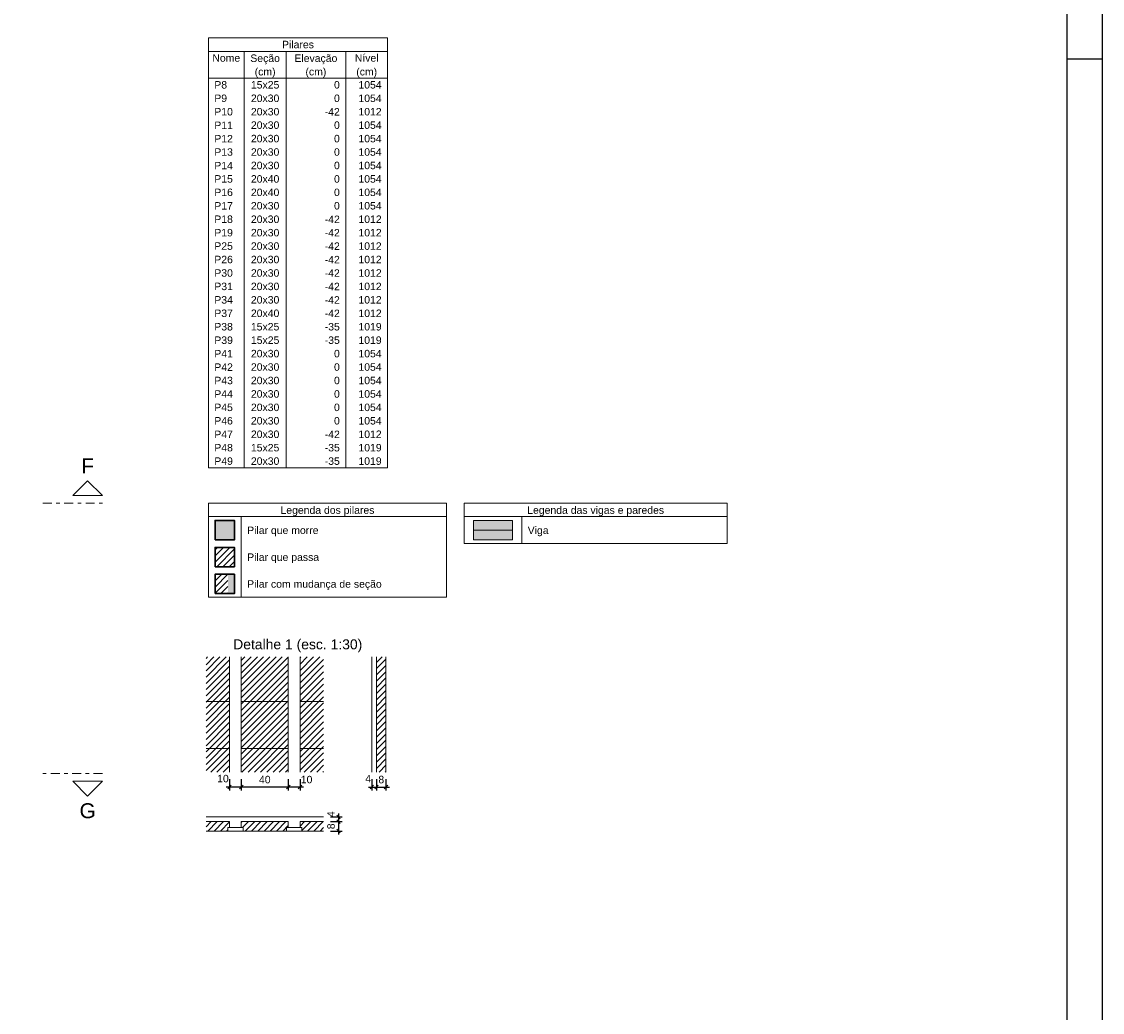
# Model space of a CAD drawing. Header units: millimetres. Extents: x 0 to 119, y 0 to 84.
# Tile 18 of 19: x 88 to 119, y 32 to 60. Entities that reach past the tile are written whole.
import ezdxf

# ---------------------------------------------------------------- set-up
doc = ezdxf.new("R2010")
doc.units = ezdxf.units.MM
doc.header["$MEASUREMENT"] = 0
doc.linetypes.add('DASHDOT', pattern=[2.54, 1.27, -0.635, 0, -0.635])
doc.linetypes.add('NULL', pattern=[0])
doc.layers.get('0').update_dxf_attribs({"lineweight": 18})
for name, color, linetype, lineweight in [('FO-Cortes', 9, 'DASHDOT', 5), ('FO-Cotas', 5, 'Continuous', 5), ('FO-Eixos', 5, 'Continuous', 5), ('FO-Hachura pilar que morre', 106, 'Continuous', 5), ('FO-Hachura pilar que passa', 19, 'Continuous', 5), ('FO-Hachura viga', 43, 'Continuous', 5), ('FO-Hachuras das lajes', 1, 'Continuous', 20), ('FO-Pilares', 4, 'Continuous', 30), ('FO-Textos das lajes', 3, 'Continuous', 20), ('FO-Textos das vigas', 7, 'Continuous', 5), ('FO-Textos dos pilares', 7, 'Continuous', 5), ('FO-Títulos', 1, 'Continuous', 20), ('FO-Vigas', 1, 'Continuous', 20)]:
    doc.layers.add(name, color=color, linetype=linetype, lineweight=lineweight)
doc.layers.add('SEDUC_MARF', color=1, linetype='Continuous')
doc.layers.add('SEDUC_MARGG', color=7, linetype='Continuous')
doc.styles.add('Arial', font='txt')
doc.dimstyles.new('UM_30.000000', dxfattribs={"dimtxt": 0.18, "dimasz": 0.1, "dimexe": 0.1, "dimexo": 0.2, "dimgap": 0, "dimtad": 1, "dimtih": 1, "dimtoh": 1, "dimdec": 1, "dimlfac": 30, "dimzin": 0, "dimdsep": 46, "dimtxsty": 'Standard', "dimcen": 0.09, "dimdle": 0.1, "dimadec": 1, "dimazin": 2, "dimtfac": 1, "dimtdec": 4, "dimtofl": 0, "dimtmove": 0, "dimatfit": 3, "dimfxl": 1, "dimtolj": 1, "dimarcsym": 0})

# ---------------------------------------------------------------- blocks, each defined once
blk = doc.blocks.new('_Oblique')
at = {"color": 0, "linetype": 'ByBlock', "lineweight": -2}
blk.add_line((-0.5, -0.5), (0.5, 0.5), dxfattribs=at)
blk = doc.blocks.new('*D151')
at = {"layer": 'Defpoints', "color": 0}
for p in [(96.812, 37.895), (96.812, 37.762), (97.236, 37.762)]:
    blk.add_point(p, dxfattribs=at)
at = {"layer": 'FO-Cotas', "color": 0, "linetype": 'Continuous', "lineweight": -2}
for p, q in [((97.012, 37.895), (97.336, 37.895)), ((97.012, 37.762), (97.336, 37.762)), ((97.236, 37.995), (97.236, 37.662))]:
    blk.add_line(p, q, dxfattribs=at)
at = {"layer": 'FO-Cotas', "color": 0, "lineweight": -2, "xscale": 0.1, "yscale": 0.1, "zscale": 0.1}
for p, rotation in [((97.236, 37.895), 90), ((97.236, 37.762), 270)]:
    blk.add_blockref('_Oblique', p, dxfattribs=dict(at, rotation=rotation))
at = {"layer": 'FO-Cotas', "color": 7, "insert": (97.024, 37.972), "char_height": 0.2118, "attachment_point": 5, "rotation": 90, "style": 'Arial'}
blk.add_mtext('\\A1;4', dxfattribs=at)
blk = doc.blocks.new('*D152')
at = {"layer": 'Defpoints', "color": 0}
for p in [(96.812, 37.762), (96.812, 37.495), (97.236, 37.495)]:
    blk.add_point(p, dxfattribs=at)
at = {"layer": 'FO-Cotas', "color": 0, "linetype": 'Continuous', "lineweight": -2}
for p, q in [((97.012, 37.762), (97.336, 37.762)), ((97.236, 37.862), (97.236, 37.395)), ((97.012, 37.495), (97.336, 37.495))]:
    blk.add_line(p, q, dxfattribs=at)
at = {"layer": 'FO-Cotas', "color": 0, "lineweight": -2, "xscale": 0.1, "yscale": 0.1, "zscale": 0.1}
for p, rotation in [((97.236, 37.762), 90), ((97.236, 37.495), 270)]:
    blk.add_blockref('_Oblique', p, dxfattribs=dict(at, rotation=rotation))
at = {"layer": 'FO-Cotas', "color": 7, "insert": (97.024, 37.628), "char_height": 0.2118, "attachment_point": 5, "rotation": 90, "style": 'Arial'}
blk.add_mtext('\\A1;8', dxfattribs=at)
blk = doc.blocks.new('*D153')
at = {"layer": 'Defpoints', "color": 0}
for p in [(94.146, 39.166), (94.479, 39.166), (94.146, 38.742)]:
    blk.add_point(p, dxfattribs=at)
at = {"layer": 'FO-Cotas', "color": 0, "linetype": 'Continuous', "lineweight": -2}
for p, q in [((94.146, 38.966), (94.146, 38.642)), ((94.479, 38.966), (94.479, 38.642)), ((94.579, 38.742), (94.046, 38.742))]:
    blk.add_line(p, q, dxfattribs=at)
at = {"layer": 'FO-Cotas', "color": 0, "lineweight": -2, "xscale": 0.1, "yscale": 0.1, "zscale": 0.1, "rotation": 180}
blk.add_blockref('_Oblique', (94.146, 38.742), dxfattribs=at)
at = {"layer": 'FO-Cotas', "color": 0, "lineweight": -2, "xscale": 0.1, "yscale": 0.1, "zscale": 0.1}
blk.add_blockref('_Oblique', (94.479, 38.742), dxfattribs=at)
at = {"layer": 'FO-Cotas', "color": 7, "insert": (93.96, 38.982), "char_height": 0.2118, "attachment_point": 5, "rotation": 0.0057, "style": 'Arial'}
blk.add_mtext('\\A1;10', dxfattribs=at)
blk = doc.blocks.new('*D154')
at = {"layer": 'Defpoints', "color": 0}
for p in [(94.479, 39.166), (95.812, 39.166), (94.479, 38.742)]:
    blk.add_point(p, dxfattribs=at)
at = {"layer": 'FO-Cotas', "color": 0, "linetype": 'Continuous', "lineweight": -2}
for p, q in [((94.479, 38.966), (94.479, 38.642)), ((95.812, 38.966), (95.812, 38.642)), ((95.912, 38.742), (94.379, 38.742))]:
    blk.add_line(p, q, dxfattribs=at)
at = {"layer": 'FO-Cotas', "color": 0, "lineweight": -2, "xscale": 0.1, "yscale": 0.1, "zscale": 0.1, "rotation": 180}
blk.add_blockref('_Oblique', (94.479, 38.742), dxfattribs=at)
at = {"layer": 'FO-Cotas', "color": 0, "lineweight": -2, "xscale": 0.1, "yscale": 0.1, "zscale": 0.1}
blk.add_blockref('_Oblique', (95.812, 38.742), dxfattribs=at)
at = {"layer": 'FO-Cotas', "color": 7, "insert": (95.146, 38.954), "char_height": 0.2118, "attachment_point": 5, "rotation": 0.0057, "style": 'Arial'}
blk.add_mtext('\\A1;40', dxfattribs=at)
blk = doc.blocks.new('*D155')
at = {"layer": 'Defpoints', "color": 0}
for p in [(95.812, 39.166), (96.146, 39.166), (95.812, 38.742)]:
    blk.add_point(p, dxfattribs=at)
at = {"layer": 'FO-Cotas', "color": 0, "linetype": 'Continuous', "lineweight": -2}
for p, q in [((95.812, 38.966), (95.812, 38.642)), ((96.146, 38.966), (96.146, 38.642)), ((96.246, 38.742), (95.712, 38.742))]:
    blk.add_line(p, q, dxfattribs=at)
at = {"layer": 'FO-Cotas', "color": 0, "lineweight": -2, "xscale": 0.1, "yscale": 0.1, "zscale": 0.1, "rotation": 180}
blk.add_blockref('_Oblique', (95.812, 38.742), dxfattribs=at)
at = {"layer": 'FO-Cotas', "color": 0, "lineweight": -2, "xscale": 0.1, "yscale": 0.1, "zscale": 0.1}
blk.add_blockref('_Oblique', (96.146, 38.742), dxfattribs=at)
at = {"layer": 'FO-Cotas', "color": 7, "insert": (96.331, 38.954), "char_height": 0.2118, "attachment_point": 5, "rotation": 0.0057, "style": 'Arial'}
blk.add_mtext('\\A1;10', dxfattribs=at)
blk = doc.blocks.new('*D156')
at = {"layer": 'Defpoints', "color": 0}
for p in [(98.183, 39.166), (98.316, 39.166), (98.316, 38.742)]:
    blk.add_point(p, dxfattribs=at)
at = {"layer": 'FO-Cotas', "color": 0, "linetype": 'Continuous', "lineweight": -2}
for p, q in [((98.183, 38.966), (98.183, 38.642)), ((98.316, 38.966), (98.316, 38.642)), ((98.083, 38.742), (98.416, 38.742))]:
    blk.add_line(p, q, dxfattribs=at)
at = {"layer": 'FO-Cotas', "color": 0, "lineweight": -2, "xscale": 0.1, "yscale": 0.1, "zscale": 0.1, "rotation": 180}
blk.add_blockref('_Oblique', (98.183, 38.742), dxfattribs=at)
at = {"layer": 'FO-Cotas', "color": 0, "lineweight": -2, "xscale": 0.1, "yscale": 0.1, "zscale": 0.1}
blk.add_blockref('_Oblique', (98.316, 38.742), dxfattribs=at)
at = {"layer": 'FO-Cotas', "color": 7, "insert": (98.078, 38.982), "char_height": 0.2118, "attachment_point": 5, "rotation": 0.0057, "style": 'Arial'}
blk.add_mtext('\\A1;4', dxfattribs=at)
blk = doc.blocks.new('*D157')
at = {"layer": 'Defpoints', "color": 0}
for p in [(98.316, 39.166), (98.583, 39.166), (98.583, 38.742)]:
    blk.add_point(p, dxfattribs=at)
at = {"layer": 'FO-Cotas', "color": 0, "linetype": 'Continuous', "lineweight": -2}
for p, q in [((98.316, 38.966), (98.316, 38.642)), ((98.583, 38.966), (98.583, 38.642)), ((98.216, 38.742), (98.683, 38.742))]:
    blk.add_line(p, q, dxfattribs=at)
at = {"layer": 'FO-Cotas', "color": 0, "lineweight": -2, "xscale": 0.1, "yscale": 0.1, "zscale": 0.1, "rotation": 180}
blk.add_blockref('_Oblique', (98.316, 38.742), dxfattribs=at)
at = {"layer": 'FO-Cotas', "color": 0, "lineweight": -2, "xscale": 0.1, "yscale": 0.1, "zscale": 0.1}
blk.add_blockref('_Oblique', (98.583, 38.742), dxfattribs=at)
at = {"layer": 'FO-Cotas', "color": 7, "insert": (98.45, 38.954), "char_height": 0.2118, "attachment_point": 5, "rotation": 0.0057, "style": 'Arial'}
blk.add_mtext('\\A1;8', dxfattribs=at)

msp = doc.modelspace()

# ---------------------------------------------------------------- hatches: boundary and pattern name
at = {"layer": 'FO-Hachura pilar que morre', "linetype": 'Continuous'}
for points in [[(93.7363, 45.7545), (93.7363, 46.3052), (94.2869, 46.3052), (94.2869, 45.7545), (93.7363, 45.7545)], [(94.1025, 44.2295), (94.1025, 44.7802), (94.2869, 44.7802), (94.2869, 44.2295), (94.1025, 44.2295)]]:
    msp.add_hatch(color=106, dxfattribs=at).paths.add_polyline_path(points)
at = {"layer": 'FO-Hachura pilar que passa', "linetype": 'Continuous'}
h = msp.add_hatch(dxfattribs=at)
h.set_pattern_fill('ANSI31', color=19, style=0)
h.paths.add_polyline_path([(93.7363, 44.992), (93.7363, 45.5427), (94.2869, 45.5427), (94.2869, 44.992), (93.7363, 44.992)])
h = msp.add_hatch(dxfattribs=at)
h.set_pattern_fill('ANSI31', color=19, style=0)
h.paths.add_polyline_path([(93.7363, 44.2295), (93.7363, 44.7802), (94.1025, 44.7802), (94.1025, 44.2295), (93.7363, 44.2295)])
at = {"layer": 'FO-Hachura viga', "linetype": 'Continuous'}
msp.add_hatch(color=43, dxfattribs=at).paths.add_polyline_path([(101.0668, 45.7545), (101.0668, 46.3052), (102.1682, 46.3052), (102.1682, 45.7545), (101.0668, 45.7545)])
at = {"layer": 'FO-Hachuras das lajes', "linetype": 'Continuous'}
h = msp.add_hatch(dxfattribs=at)
h.set_pattern_fill('ANSI31', color=1, style=0)
h.paths.add_polyline_path([(94.1456, 39.1658), (93.479, 39.1658), (93.479, 42.4325), (94.1456, 42.4325), (94.1456, 39.1658)])
h = msp.add_hatch(dxfattribs=at)
h.set_pattern_fill('ANSI31', color=1, style=0)
h.paths.add_polyline_path([(94.479, 39.1658), (94.479, 42.4325), (95.8123, 42.4325), (95.8123, 39.1658), (94.479, 39.1658)])
h = msp.add_hatch(dxfattribs=at)
h.set_pattern_fill('ANSI31', color=1, style=0)
h.paths.add_polyline_path([(96.1456, 39.1658), (96.1456, 42.4325), (96.8123, 42.4325), (96.8123, 39.1658), (96.1456, 39.1658)])
h = msp.add_hatch(dxfattribs=at)
h.set_pattern_fill('ANSI31', color=1, style=0)
h.paths.add_polyline_path([(98.3164, 39.1658), (98.3164, 42.4325), (98.5831, 42.4325), (98.5831, 39.1658), (98.3164, 39.1658)])
h = msp.add_hatch(dxfattribs=at)
h.set_pattern_fill('ANSI31', color=1, style=0)
h.paths.add_polyline_path([(93.479, 37.7617), (94.1456, 37.7617), (94.1456, 37.595), (94.0956, 37.595), (94.0956, 37.495), (93.479, 37.495), (93.479, 37.7617)])
h = msp.add_hatch(dxfattribs=at)
h.set_pattern_fill('ANSI31', color=1, style=0)
h.paths.add_polyline_path([(94.479, 37.7617), (95.8123, 37.7617), (95.8123, 37.595), (95.7623, 37.595), (95.7623, 37.495), (94.529, 37.495), (94.529, 37.595), (94.479, 37.595), (94.479, 37.7617)])
h = msp.add_hatch(dxfattribs=at)
h.set_pattern_fill('ANSI31', color=1, style=0)
h.paths.add_polyline_path([(96.1456, 37.7617), (96.8123, 37.7617), (96.8123, 37.495), (96.1956, 37.495), (96.1956, 37.595), (96.1456, 37.595), (96.1456, 37.7617)])

# ---------------------------------------------------------------- linework, layer by layer
at = {"layer": 'FO-Cortes', "ltscale": 0.2}
for p, q in [((88.8512, 46.7973), (90.5456, 46.7973)), ((90.5456, 39.1237), (88.8512, 39.1237))]:
    msp.add_line(p, q, dxfattribs=at)
at = {"layer": 'FO-Cortes', "linetype": 'Continuous', "ltscale": 0.2}
for points in [[(90.5456, 47.0091), (89.6984, 47.0091), (90.122, 47.4327), (90.5456, 47.0091)], [(90.5456, 38.9119), (89.6984, 38.9119), (90.122, 38.4883), (90.5456, 38.9119)]]:
    msp.add_lwpolyline(points, close=True, dxfattribs=at)
at = {"layer": 'FO-Eixos'}
msp.add_line((101.0668, 46.0298), (102.1682, 46.0298), dxfattribs=at)
at = {"layer": 'FO-Eixos', "linetype": 'Continuous'}
for p, q in [((94.1456, 41.4658), (94.1456, 41.7658)), ((94.479, 41.4658), (94.479, 41.7658)), ((95.8123, 41.4658), (95.8123, 41.7658)), ((96.1456, 41.4658), (96.1456, 41.7658)), ((94.1456, 41.1658), (93.479, 41.1658)), ((95.8123, 41.1658), (94.479, 41.1658)), ((96.1456, 41.1658), (96.8123, 41.1658)), ((94.1456, 39.8325), (94.1456, 40.1325)), ((94.479, 39.8325), (94.479, 40.1325)), ((95.8123, 39.8325), (95.8123, 40.1325)), ((96.1456, 39.8325), (96.1456, 40.1325)), ((94.1456, 39.8325), (93.479, 39.8325)), ((95.8123, 39.8325), (94.479, 39.8325)), ((96.1456, 39.8325), (96.8123, 39.8325))]:
    msp.add_line(p, q, dxfattribs=at)
at = {"layer": 'FO-Hachuras das lajes', "linetype": 'Continuous'}
for p, q in [((98.5831, 39.1658), (98.5831, 42.4325)), ((93.479, 37.495), (94.0956, 37.495)), ((94.529, 37.495), (95.7623, 37.495)), ((96.1956, 37.495), (96.8123, 37.495))]:
    msp.add_line(p, q, dxfattribs=at)
at = {"layer": 'FO-Pilares'}
for points in [[(93.7363, 45.7545), (93.7363, 46.3052), (94.2869, 46.3052), (94.2869, 45.7545), (93.7363, 45.7545)], [(93.7363, 44.992), (93.7363, 45.5427), (94.2869, 45.5427), (94.2869, 44.992), (93.7363, 44.992)], [(93.7363, 44.2295), (93.7363, 44.7802), (94.2869, 44.7802), (94.2869, 44.2295), (93.7363, 44.2295)]]:
    msp.add_lwpolyline(points, close=True, dxfattribs=at)
at = {"layer": 'FO-Textos das lajes', "linetype": 'Continuous'}
for p, q in [((94.1456, 41.7658), (94.1456, 42.4325)), ((94.479, 41.7658), (94.479, 42.4325)), ((95.8123, 41.7658), (95.8123, 42.4325)), ((96.1456, 41.7658), (96.1456, 42.4325)), ((98.1831, 39.1658), (98.1831, 42.4325)), ((98.3164, 39.1658), (98.3164, 42.4325)), ((94.1456, 40.1325), (94.1456, 41.4658)), ((94.479, 40.1325), (94.479, 41.4658)), ((95.8123, 40.1325), (95.8123, 41.4658)), ((96.1456, 40.1325), (96.1456, 41.4658)), ((94.1456, 39.1658), (94.1456, 39.8325)), ((94.479, 39.1658), (94.479, 39.8325)), ((95.8123, 39.1658), (95.8123, 39.8325)), ((96.1456, 39.1658), (96.1456, 39.8325)), ((93.479, 37.895), (96.8123, 37.895)), ((93.479, 37.7617), (94.1456, 37.7617)), ((94.1456, 37.7617), (94.1456, 37.595)), ((94.479, 37.7617), (95.8123, 37.7617)), ((94.479, 37.7617), (94.479, 37.595)), ((95.8123, 37.7617), (95.8123, 37.595)), ((96.1456, 37.7617), (96.8123, 37.7617)), ((96.1456, 37.7617), (96.1456, 37.595))]:
    msp.add_line(p, q, dxfattribs=at)
for points in [[(94.0956, 37.495), (94.0956, 37.595), (94.529, 37.595), (94.529, 37.495), (94.0956, 37.495)], [(95.7623, 37.495), (95.7623, 37.595), (96.1956, 37.595), (96.1956, 37.495), (95.7623, 37.495)]]:
    msp.add_lwpolyline(points, close=True, dxfattribs=at)
at = {"layer": 'FO-Textos das vigas'}
for p, q in [((93.5456, 46.7955), (100.3021, 46.7955)), ((93.5456, 46.7955), (93.5456, 44.1269)), ((100.3021, 46.7955), (100.3021, 44.1269)), ((100.8021, 46.7955), (108.2574, 46.7955)), ((100.8021, 46.7955), (100.8021, 45.6518)), ((108.2574, 46.7955), (108.2574, 45.6518)), ((93.5456, 46.4143), (100.3021, 46.4143)), ((94.4776, 46.4143), (94.4776, 44.1269)), ((100.8021, 46.4143), (108.2574, 46.4143)), ((102.4329, 46.4143), (102.4329, 45.6518)), ((100.8021, 45.6518), (108.2574, 45.6518)), ((93.5456, 44.1269), (100.3021, 44.1269))]:
    msp.add_line(p, q, dxfattribs=at)
at = {"layer": 'FO-Textos dos pilares'}
for p, q in [((93.5456, 59.9952), (98.6288, 59.9952)), ((93.5456, 59.9952), (93.5456, 47.7955)), ((98.6288, 59.9952), (98.6288, 47.7955)), ((93.5456, 59.614), (98.6288, 59.614)), ((94.5623, 59.614), (94.5623, 47.7955)), ((95.7484, 59.614), (95.7484, 47.7955)), ((97.4428, 59.614), (97.4428, 47.7955)), ((93.5456, 58.8515), (98.6288, 58.8515)), ((93.5456, 47.7955), (98.6288, 47.7955))]:
    msp.add_line(p, q, dxfattribs=at)
at = {"layer": 'FO-Vigas'}
msp.add_lwpolyline([(101.0668, 45.7545), (101.0668, 46.3052), (102.1682, 46.3052), (102.1682, 45.7545), (101.0668, 45.7545)], close=True, dxfattribs=at)
at = {"layer": 'SEDUC_MARF'}
msp.add_line((117.9, 59.4), (118.9, 59.4), dxfattribs=at)
msp.add_lwpolyline([(118.9, 84.1), (0, 84.1), (0, 0), (118.9, 0)], close=True, dxfattribs=at)
at = {"layer": 'SEDUC_MARGG'}
msp.add_lwpolyline([(2.5, 1), (117.9, 1), (117.9, 83.1), (2.5, 83.1), (2.5, 1)], dxfattribs=at)

# ---------------------------------------------------------------- texts
at = {"layer": 'FO-Cortes', "linetype": 'NULL', "ltscale": 0.2, "char_height": 0.4236, "attachment_point": 8, "line_spacing_factor": 0.798, "style": 'Arial'}
for s, insert, width in [('F', (90.1216, 47.6442), 0.708574), ('G', (90.1216, 37.853), 0.902285)]:
    msp.add_mtext(s, dxfattribs=dict(at, insert=insert, width=width))
at = {"layer": 'FO-Textos das vigas', "linetype": 'NULL', "char_height": 0.2118, "line_spacing_factor": 0.798, "style": 'Arial'}
for s, insert, width, attachment_point in [('Legenda dos pilares', (96.9236, 46.4294), 5.223965, 8), ('Legenda das vigas e paredes', (104.5296, 46.4294), 7.610234, 8), ('Pilar que morre', (94.6466, 45.8574), 3.964844, 7), ('Viga', (102.6026, 45.8574), 1.16085, 7), ('Pilar que passa', (94.6466, 45.0944), 3.997979, 7), ('Pilar com mudança de seção', (94.6466, 44.3324), 7.479395, 7)]:
    msp.add_mtext(s, dxfattribs=dict(at, insert=insert, width=width, attachment_point=attachment_point))
at = {"layer": 'FO-Textos dos pilares', "linetype": 'NULL', "char_height": 0.2118, "line_spacing_factor": 0.798, "style": 'Arial'}
for s, insert, width, attachment_point in [('Pilares', (96.0876, 59.6983), 1.772852, 8), ('Nome', (94.0536, 59.3173), 1.547139, 8), ('Seção', (95.1556, 59.2474), 1.644561, 8), ('Elevação', (96.5956, 59.2474), 2.385986, 8), ('Nível', (98.0356, 59.3173), 1.321426, 8), ('(cm)', (95.1556, 58.8664), 1.159434, 8), ('(cm)', (96.5956, 58.8664), 1.159434, 8), ('(cm)', (98.0356, 58.8664), 1.159434, 8), ('P8', (93.7146, 58.5553), 0.709424, 7), ('15x25', (95.1556, 58.5553), 1.580273, 8), ('0', (97.2736, 58.5553), 0.322568, 9), ('1054', (98.4596, 58.5553), 1.290273, 9), ('P9', (93.7146, 58.1733), 0.709424, 7), ('20x30', (95.1556, 58.1733), 1.580273, 8), ('0', (97.2736, 58.1733), 0.322568, 9), ('1054', (98.4596, 58.1733), 1.290273, 9), ('P10', (93.7146, 57.7923), 1.031992, 7), ('20x30', (95.1556, 57.7923), 1.580273, 8), ('-42', (97.2736, 57.7923), 0.838281, 9), ('1012', (98.4596, 57.7923), 1.290273, 9), ('P11', (93.7146, 57.4113), 1.031992, 7), ('20x30', (95.1556, 57.4113), 1.580273, 8), ('0', (97.2736, 57.4113), 0.322568, 9), ('1054', (98.4596, 57.4113), 1.290273, 9), ('P12', (93.7146, 57.0303), 1.031992, 7), ('20x30', (95.1556, 57.0303), 1.580273, 8), ('0', (97.2736, 57.0303), 0.322568, 9), ('1054', (98.4596, 57.0303), 1.290273, 9), ('P13', (93.7146, 56.6493), 1.031992, 7), ('20x30', (95.1556, 56.6493), 1.580273, 8), ('0', (97.2736, 56.6493), 0.322568, 9), ('1054', (98.4596, 56.6493), 1.290273, 9), ('P14', (93.7146, 56.2673), 1.031992, 7), ('20x30', (95.1556, 56.2673), 1.580273, 8), ('0', (97.2736, 56.2673), 0.322568, 9), ('1054', (98.4596, 56.2673), 1.290273, 9), ('P15', (93.7146, 55.8863), 1.031992, 7), ('20x40', (95.1556, 55.8863), 1.580273, 8), ('0', (97.2736, 55.8863), 0.322568, 9), ('1054', (98.4596, 55.8863), 1.290273, 9), ('P16', (93.7146, 55.5053), 1.031992, 7), ('20x40', (95.1556, 55.5053), 1.580273, 8), ('0', (97.2736, 55.5053), 0.322568, 9), ('1054', (98.4596, 55.5053), 1.290273, 9), ('P17', (93.7146, 55.1243), 1.031992, 7), ('20x30', (95.1556, 55.1243), 1.580273, 8), ('0', (97.2736, 55.1243), 0.322568, 9), ('1054', (98.4596, 55.1243), 1.290273, 9), ('P18', (93.7146, 54.7423), 1.031992, 7), ('20x30', (95.1556, 54.7423), 1.580273, 8), ('-42', (97.2736, 54.7423), 0.838281, 9), ('1012', (98.4596, 54.7423), 1.290273, 9), ('P19', (93.7146, 54.3613), 1.031992, 7), ('20x30', (95.1556, 54.3613), 1.580273, 8), ('-42', (97.2736, 54.3613), 0.838281, 9), ('1012', (98.4596, 54.3613), 1.290273, 9), ('P25', (93.7146, 53.9803), 1.031992, 7), ('20x30', (95.1556, 53.9803), 1.580273, 8), ('-42', (97.2736, 53.9803), 0.838281, 9), ('1012', (98.4596, 53.9803), 1.290273, 9), ('P26', (93.7146, 53.5993), 1.031992, 7), ('20x30', (95.1556, 53.5993), 1.580273, 8), ('-42', (97.2736, 53.5993), 0.838281, 9), ('1012', (98.4596, 53.5993), 1.290273, 9), ('P30', (93.7146, 53.2173), 1.031992, 7), ('20x30', (95.1556, 53.2173), 1.580273, 8), ('-42', (97.2736, 53.2173), 0.838281, 9), ('1012', (98.4596, 53.2173), 1.290273, 9), ('P31', (93.7146, 52.8363), 1.031992, 7), ('20x30', (95.1556, 52.8363), 1.580273, 8), ('-42', (97.2736, 52.8363), 0.838281, 9), ('1012', (98.4596, 52.8363), 1.290273, 9), ('P34', (93.7146, 52.4553), 1.031992, 7), ('20x30', (95.1556, 52.4553), 1.580273, 8), ('-42', (97.2736, 52.4553), 0.838281, 9), ('1012', (98.4596, 52.4553), 1.290273, 9), ('P37', (93.7146, 52.0743), 1.031992, 7), ('20x40', (95.1556, 52.0743), 1.580273, 8), ('-42', (97.2736, 52.0743), 0.838281, 9), ('1012', (98.4596, 52.0743), 1.290273, 9), ('P38', (93.7146, 51.6923), 1.031992, 7), ('15x25', (95.1556, 51.6923), 1.580273, 8), ('-35', (97.2736, 51.6923), 0.838281, 9), ('1019', (98.4596, 51.6923), 1.290273, 9), ('P39', (93.7146, 51.3113), 1.031992, 7), ('15x25', (95.1556, 51.3113), 1.580273, 8), ('-35', (97.2736, 51.3113), 0.838281, 9), ('1019', (98.4596, 51.3113), 1.290273, 9), ('P41', (93.7146, 50.9303), 1.031992, 7), ('20x30', (95.1556, 50.9303), 1.580273, 8), ('0', (97.2736, 50.9303), 0.322568, 9), ('1054', (98.4596, 50.9303), 1.290273, 9), ('P42', (93.7146, 50.5493), 1.031992, 7), ('20x30', (95.1556, 50.5493), 1.580273, 8), ('0', (97.2736, 50.5493), 0.322568, 9), ('1054', (98.4596, 50.5493), 1.290273, 9), ('P43', (93.7146, 50.1673), 1.031992, 7), ('20x30', (95.1556, 50.1673), 1.580273, 8), ('0', (97.2736, 50.1673), 0.322568, 9), ('1054', (98.4596, 50.1673), 1.290273, 9), ('P44', (93.7146, 49.7863), 1.031992, 7), ('20x30', (95.1556, 49.7863), 1.580273, 8), ('0', (97.2736, 49.7863), 0.322568, 9), ('1054', (98.4596, 49.7863), 1.290273, 9), ('P45', (93.7146, 49.4053), 1.031992, 7), ('20x30', (95.1556, 49.4053), 1.580273, 8), ('0', (97.2736, 49.4053), 0.322568, 9), ('1054', (98.4596, 49.4053), 1.290273, 9), ('P46', (93.7146, 49.0243), 1.031992, 7), ('20x30', (95.1556, 49.0243), 1.580273, 8), ('0', (97.2736, 49.0243), 0.322568, 9), ('1054', (98.4596, 49.0243), 1.290273, 9), ('P47', (93.7146, 48.6423), 1.031992, 7), ('20x30', (95.1556, 48.6423), 1.580273, 8), ('-42', (97.2736, 48.6423), 0.838281, 9), ('1012', (98.4596, 48.6423), 1.290273, 9), ('P48', (93.7146, 48.2613), 1.031992, 7), ('15x25', (95.1556, 48.2613), 1.580273, 8), ('-35', (97.2736, 48.2613), 0.838281, 9), ('1019', (98.4596, 48.2613), 1.290273, 9), ('P49', (93.7146, 47.8803), 1.031992, 7), ('20x30', (95.1556, 47.8803), 1.580273, 8), ('-35', (97.2736, 47.8803), 0.838281, 9), ('1019', (98.4596, 47.8803), 1.290273, 9)]:
    msp.add_mtext(s, dxfattribs=dict(at, insert=insert, width=width, attachment_point=attachment_point))
at = {"layer": 'FO-Títulos', "linetype": 'NULL', "insert": (96.0806, 42.5654), "char_height": 0.2824, "width": 7.240518, "attachment_point": 8, "line_spacing_factor": 0.798, "style": 'Arial'}
msp.add_mtext('Detalhe 1 (esc. 1:30)', dxfattribs=at)

# ---------------------------------------------------------------- dimensions: what is measured, and where the dimension line sits
at = {"layer": 'FO-Cotas', "linetype": 'Continuous'}
for base, p1, p2, angle, picture, middle, dimtype, turn in [((94.1456, 38.7422), (94.479, 39.1658), (94.1456, 39.1658), 180, '*D153', (93.9604, 38.982), 161, 0.00573), ((94.479, 38.7422), (95.8123, 39.1658), (94.479, 39.1658), 180, '*D154', (95.1456, 38.954), 161, 0.00573), ((95.8123, 38.7422), (96.1456, 39.1658), (95.8123, 39.1658), 180, '*D155', (96.3309, 38.954), 161, 0.00573), ((97.2359, 37.7617), (96.8123, 37.895), (96.8123, 37.7617), 90, '*D151', (97.0241, 37.9717), 160, 90), ((97.2359, 37.495), (96.8123, 37.7617), (96.8123, 37.495), 90, '*D152', (97.0241, 37.6283), 160, 90)]:
    dim = msp.add_linear_dim(base=base, p1=p1, p2=p2, angle=angle, dimstyle='UM_30.000000', override={"dimtxt": 0.2118, "dimasz": 0.1, "dimexe": 0.1, "dimexo": 0.2, "dimtad": 1, "dimtih": 0, "dimtoh": 0, "dimdec": 1, "dimlfac": 30, "dimzin": 8, "dimtxsty": 'Arial', "dimblk": 'Oblique', "dimblk1": 'Oblique', "dimblk2": 'Oblique', "dimsah": 1, "dimdle": 0.1, "dimse1": 0, "dimse2": 0, "dimclrt": 7, "dimadec": 1, "dimazin": 3, "dimtmove": 2, "dimldrblk": 'Oblique'}, dxfattribs=at)
    dim.commit()
    dim.dimension.update_dxf_attribs({"geometry": picture, "text_midpoint": middle, "dimtype": dimtype, "text_rotation": turn})
for base, p1, p2, picture, middle in [((98.3164, 38.7422), (98.1831, 39.1658), (98.3164, 39.1658), '*D156', (98.0785, 38.982)), ((98.5831, 38.7422), (98.3164, 39.1658), (98.5831, 39.1658), '*D157', (98.4498, 38.954))]:
    dim = msp.add_linear_dim(base=base, p1=p1, p2=p2, dimstyle='UM_30.000000', override={"dimtxt": 0.2118, "dimasz": 0.1, "dimexe": 0.1, "dimexo": 0.2, "dimtad": 1, "dimtih": 0, "dimtoh": 0, "dimdec": 1, "dimlfac": 30, "dimzin": 8, "dimtxsty": 'Arial', "dimblk": 'Oblique', "dimblk1": 'Oblique', "dimblk2": 'Oblique', "dimsah": 1, "dimdle": 0.1, "dimse1": 0, "dimse2": 0, "dimclrt": 7, "dimadec": 1, "dimazin": 3, "dimtmove": 2, "dimldrblk": 'Oblique'}, dxfattribs=at)
    dim.commit()
    dim.dimension.update_dxf_attribs({"geometry": picture, "text_midpoint": middle, "dimtype": 160, "text_rotation": 0.00573})

doc.saveas('drawing.dxf')
